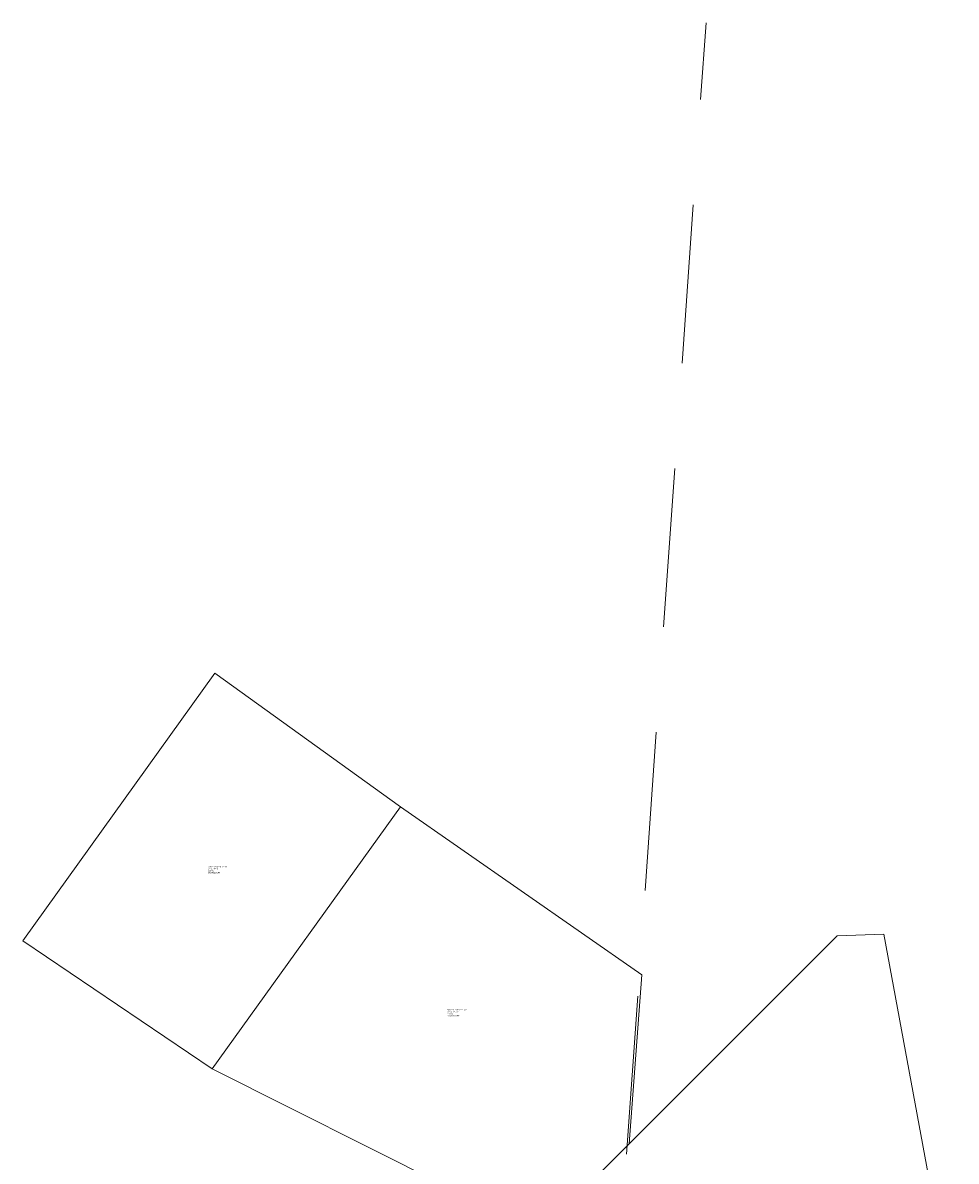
# Model space of a CAD drawing. Extents: x 1926695 to 1928303, y 198652 to 201622.
# Tile 7 of 7: x 1926695 to 1927817, y 200253 to 201622. Entities that reach past the tile are written whole.
import ezdxf

# ---------------------------------------------------------------- set-up
doc = ezdxf.new("R2010")
doc.units = 0
doc.header["$MEASUREMENT"] = 0
doc.linetypes.add('DGN Style 2', pattern=[317.808936, 190.685362, -127.123574])
doc.layers.add('DV_X_Property_Line', color=7, linetype='Continuous', lineweight=0)
doc.layers.add('DV_X_Section_VMS_Line', color=6, linetype='DGN Style 2', lineweight=0)
doc.styles.get("Standard").update_dxf_attribs({"font": 'arial.ttf'})

msp = doc.modelspace()

# ---------------------------------------------------------------- linework, layer by layer
at = {"layer": 'DV_X_Property_Line', "color": 2}
for p, q in [((1927149, 200679.7), (1926922.5, 200364.4)), ((1927438.9, 200477.7), (1927149, 200679.7)), ((1926922.5, 200364.4), (1927350.8, 200149.9))]:
    msp.add_line(p, q, dxfattribs=at)
for points in [[(1926922.5, 200364.4), (1926694.6, 200518.5), (1926925.7, 200840.1), (1927149, 200679.7)], [(1927795.1, 199772.3), (1927816.9, 199865.2), (1927713, 199980.9), (1927697.3, 200017.7), (1927817.1, 200055.7), (1927729.8, 200526.3), (1927673.9, 200524.5), (1927316.4, 200167.2)], [(1927438.9, 200477.7), (1927423.8, 200274.5)]]:
    msp.add_lwpolyline(points, dxfattribs=at)
at = {"layer": 'DV_X_Section_VMS_Line'}
msp.add_line((1927376.1, 199627.8), (1927516.2, 201622.1), dxfattribs=at)

# ---------------------------------------------------------------- texts
at = {"layer": 'DV_X_Property_Line', "linetype": 'Continuous', "char_height": 1.4, "attachment_point": 1}
for s, insert in [('STEVEN RICHARD EDGE\\POR 553 PG 661\\P2.50 AC\\P27-065.1100.000', (1926917.2, 200608.1)), ('STEVEN RICHARD EDGE\\POR 553 PG 661\\P3.48 AC\\P27-064.0300.000', (1927205, 200436.1))]:
    msp.add_mtext(s, dxfattribs=dict(at, insert=insert))

doc.saveas('drawing.dxf')
